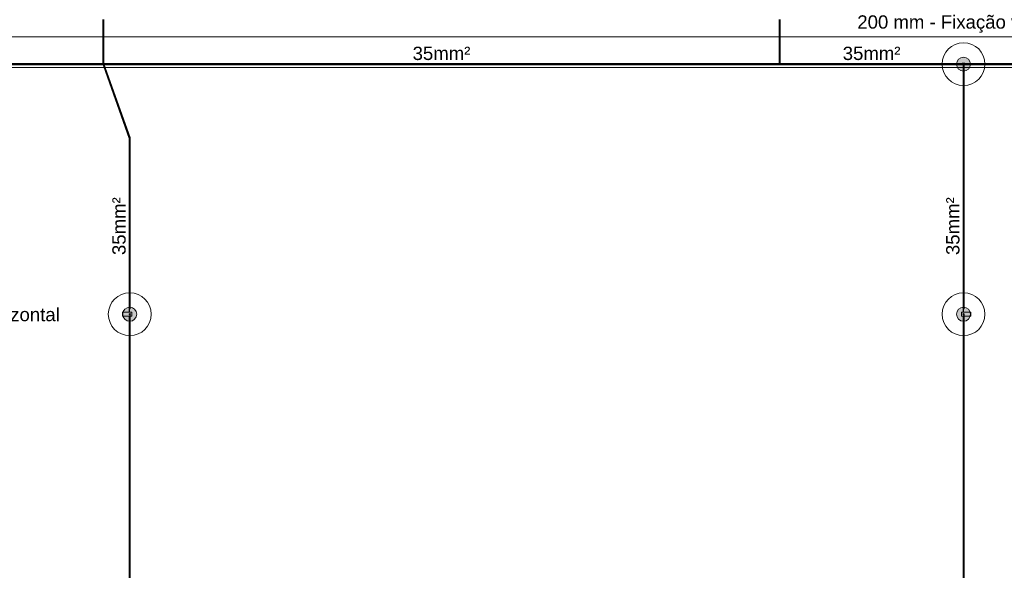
# Model space of a CAD drawing. Header units: millimetres. Extents: x 4477830 to 4478275, y -30323838 to -30323445.
# Tile 47 of 124: x 4477985 to 4478000, y -30323605 to -30323597. Entities that reach past the tile are written whole.
import ezdxf

# ---------------------------------------------------------------- set-up
doc = ezdxf.new("R2010")
doc.units = ezdxf.units.MM
doc.linetypes.add('NULL', pattern=[0])
for name, color, linetype, lineweight in [('Nível 1', 7, 'Continuous', 0), ('P-Simbol', 5, 'Continuous', 20), ('PR-Captor', 9, 'Continuous', 18), ('PR-Condutos', 150, 'Continuous', 25), ('PR-Textos conduto', 7, 'Continuous', 9), ('Textos', 7, 'Continuous', 9)]:
    doc.layers.add(name, color=color, linetype=linetype, lineweight=lineweight)
doc.styles.add('ARIAL', font='arial.ttf')

msp = doc.modelspace()

# ---------------------------------------------------------------- hatches: boundary and pattern name
at = {"layer": 'P-Simbol', "linetype": 'Continuous'}
for points in [[(4477999.7, -30323597.668), (4477999.699, -30323597.659), (4477999.698, -30323597.65), (4477999.696, -30323597.641), (4477999.693, -30323597.632), (4477999.69, -30323597.624), (4477999.686, -30323597.615), (4477999.681, -30323597.608), (4477999.675, -30323597.6), (4477999.669, -30323597.594), (4477999.662, -30323597.588), (4477999.655, -30323597.582), (4477999.647, -30323597.577), (4477999.639, -30323597.573), (4477999.631, -30323597.569), (4477999.622, -30323597.567), (4477999.613, -30323597.565), (4477999.604, -30323597.563), (4477999.595, -30323597.563), (4477999.586, -30323597.563), (4477999.577, -30323597.565), (4477999.568, -30323597.567), (4477999.559, -30323597.569), (4477999.551, -30323597.573), (4477999.542, -30323597.577), (4477999.535, -30323597.582), (4477999.528, -30323597.588), (4477999.521, -30323597.594), (4477999.515, -30323597.6), (4477999.509, -30323597.608), (4477999.504, -30323597.615), (4477999.5, -30323597.624), (4477999.496, -30323597.632), (4477999.494, -30323597.641), (4477999.492, -30323597.65), (4477999.49, -30323597.659), (4477999.49, -30323597.668), (4477999.49, -30323597.677), (4477999.492, -30323597.686), (4477999.494, -30323597.695), (4477999.496, -30323597.704), (4477999.5, -30323597.712), (4477999.504, -30323597.72), (4477999.509, -30323597.728), (4477999.515, -30323597.735), (4477999.521, -30323597.742), (4477999.528, -30323597.748), (4477999.535, -30323597.754), (4477999.542, -30323597.759), (4477999.551, -30323597.763), (4477999.559, -30323597.766), (4477999.568, -30323597.769), (4477999.577, -30323597.771), (4477999.586, -30323597.772), (4477999.595, -30323597.773), (4477999.604, -30323597.772), (4477999.613, -30323597.771), (4477999.622, -30323597.769), (4477999.631, -30323597.766), (4477999.639, -30323597.763), (4477999.647, -30323597.759), (4477999.655, -30323597.754), (4477999.662, -30323597.748), (4477999.669, -30323597.742), (4477999.675, -30323597.735), (4477999.681, -30323597.728), (4477999.686, -30323597.72), (4477999.69, -30323597.712), (4477999.693, -30323597.704), (4477999.696, -30323597.695), (4477999.698, -30323597.686), (4477999.699, -30323597.677)], [(4477987.151, -30323601.428), (4477987.15, -30323601.419), (4477987.149, -30323601.409), (4477987.147, -30323601.401), (4477987.145, -30323601.392), (4477987.141, -30323601.383), (4477987.137, -30323601.375), (4477987.132, -30323601.368), (4477987.126, -30323601.36), (4477987.12, -30323601.354), (4477987.113, -30323601.347), (4477987.106, -30323601.342), (4477987.098, -30323601.337), (4477987.09, -30323601.333), (4477987.082, -30323601.329), (4477987.073, -30323601.326), (4477987.064, -30323601.324), (4477987.055, -30323601.323), (4477987.046, -30323601.323), (4477987.037, -30323601.323), (4477987.028, -30323601.324), (4477987.019, -30323601.326), (4477987.01, -30323601.329), (4477987.002, -30323601.333), (4477986.994, -30323601.337), (4477986.986, -30323601.342), (4477986.979, -30323601.347), (4477986.972, -30323601.354), (4477986.966, -30323601.36), (4477986.96, -30323601.368), (4477986.955, -30323601.375), (4477986.951, -30323601.383), (4477986.948, -30323601.392), (4477986.945, -30323601.401), (4477986.943, -30323601.409), (4477986.942, -30323601.419), (4477986.941, -30323601.428), (4477986.942, -30323601.437), (4477986.943, -30323601.446), (4477986.945, -30323601.455), (4477986.948, -30323601.463), (4477986.951, -30323601.472), (4477986.955, -30323601.48), (4477986.96, -30323601.488), (4477986.966, -30323601.495), (4477986.972, -30323601.502), (4477986.979, -30323601.508), (4477986.986, -30323601.513), (4477986.994, -30323601.518), (4477987.002, -30323601.523), (4477987.01, -30323601.526), (4477987.019, -30323601.529), (4477987.028, -30323601.531), (4477987.037, -30323601.532), (4477987.046, -30323601.532), (4477987.055, -30323601.532), (4477987.064, -30323601.531), (4477987.073, -30323601.529), (4477987.082, -30323601.526), (4477987.09, -30323601.523), (4477987.098, -30323601.518), (4477987.106, -30323601.513), (4477987.113, -30323601.508), (4477987.12, -30323601.502), (4477987.126, -30323601.495), (4477987.132, -30323601.488), (4477987.137, -30323601.48), (4477987.141, -30323601.472), (4477987.145, -30323601.463), (4477987.147, -30323601.455), (4477987.149, -30323601.446), (4477987.15, -30323601.437)], [(4477999.7, -30323601.428), (4477999.699, -30323601.419), (4477999.698, -30323601.409), (4477999.696, -30323601.401), (4477999.693, -30323601.392), (4477999.69, -30323601.383), (4477999.686, -30323601.375), (4477999.681, -30323601.368), (4477999.675, -30323601.36), (4477999.669, -30323601.354), (4477999.662, -30323601.347), (4477999.655, -30323601.342), (4477999.647, -30323601.337), (4477999.639, -30323601.333), (4477999.631, -30323601.329), (4477999.622, -30323601.326), (4477999.613, -30323601.324), (4477999.604, -30323601.323), (4477999.595, -30323601.323), (4477999.586, -30323601.323), (4477999.577, -30323601.324), (4477999.568, -30323601.326), (4477999.559, -30323601.329), (4477999.551, -30323601.333), (4477999.542, -30323601.337), (4477999.535, -30323601.342), (4477999.528, -30323601.347), (4477999.521, -30323601.354), (4477999.515, -30323601.36), (4477999.509, -30323601.368), (4477999.504, -30323601.375), (4477999.5, -30323601.383), (4477999.496, -30323601.392), (4477999.494, -30323601.401), (4477999.492, -30323601.409), (4477999.49, -30323601.419), (4477999.49, -30323601.428), (4477999.49, -30323601.437), (4477999.492, -30323601.446), (4477999.494, -30323601.455), (4477999.496, -30323601.463), (4477999.5, -30323601.472), (4477999.504, -30323601.48), (4477999.509, -30323601.488), (4477999.515, -30323601.495), (4477999.521, -30323601.502), (4477999.528, -30323601.508), (4477999.535, -30323601.513), (4477999.542, -30323601.518), (4477999.551, -30323601.523), (4477999.559, -30323601.526), (4477999.568, -30323601.529), (4477999.577, -30323601.531), (4477999.586, -30323601.532), (4477999.595, -30323601.532), (4477999.604, -30323601.532), (4477999.613, -30323601.531), (4477999.622, -30323601.529), (4477999.631, -30323601.526), (4477999.639, -30323601.523), (4477999.647, -30323601.518), (4477999.655, -30323601.513), (4477999.662, -30323601.508), (4477999.669, -30323601.502), (4477999.675, -30323601.495), (4477999.681, -30323601.488), (4477999.686, -30323601.48), (4477999.69, -30323601.472), (4477999.693, -30323601.463), (4477999.696, -30323601.455), (4477999.698, -30323601.446), (4477999.699, -30323601.437)]]:
    msp.add_hatch(color=5, dxfattribs=at).paths.add_polyline_path(points)
at = {"layer": 'PR-Condutos', "linetype": 'Continuous', "true_color": 0x105689}
for points in [[(4477986.642, -30323597.668), (4477986.643, -30323597.661), (4477986.643, -30323597.003), (4477986.642, -30323596.997)], [(4477986.643, -30323597.668), (4477986.648, -30323597.668), (4477986.648, -30323596.997), (4477986.643, -30323596.997)], [(4477986.648, -30323597.534), (4477986.648, -30323596.997), (4477986.648, -30323597.668)], [(4477986.651, -30323596.997), (4477986.648, -30323596.997), (4477986.648, -30323597.534)], [(4477986.651, -30323597.632), (4477986.651, -30323596.997), (4477986.648, -30323597.661)], [(4477986.651, -30323596.997), (4477986.651, -30323597.668), (4477986.653, -30323596.997)], [(4477986.653, -30323597.666), (4477986.653, -30323596.997), (4477986.651, -30323597.661)], [(4477986.653, -30323596.997), (4477986.653, -30323597.668), (4477986.655, -30323596.997)], [(4477986.655, -30323596.997), (4477986.653, -30323597.661), (4477986.655, -30323597.661)], [(4477986.655, -30323596.997), (4477986.655, -30323597.661), (4477986.655, -30323597.661)], [(4477986.655, -30323596.997), (4477986.655, -30323596.997), (4477986.655, -30323597.668)], [(4477996.821, -30323597.668), (4477996.822, -30323597.003), (4477996.822, -30323597.668), (4477996.824, -30323597.012), (4477996.824, -30323597.668), (4477996.827, -30323597.024), (4477996.827, -30323597.668), (4477996.83, -30323596.997), (4477996.821, -30323596.997)], [(4477996.822, -30323597.003), (4477996.821, -30323597.661), (4477996.822, -30323597.661)], [(4477996.824, -30323597.012), (4477996.822, -30323597.661), (4477996.824, -30323597.668)], [(4477996.824, -30323597.661), (4477996.827, -30323597.668), (4477996.827, -30323597.024)], [(4477996.828, -30323597.499), (4477996.828, -30323597.668), (4477996.83, -30323596.997)], [(4477996.83, -30323597.661), (4477996.83, -30323596.997), (4477996.828, -30323597.661)], [(4477996.83, -30323596.997), (4477996.83, -30323597.668), (4477996.832, -30323596.997)], [(4477996.832, -30323596.997), (4477996.83, -30323597.661), (4477996.832, -30323597.668)], [(4477996.832, -30323596.997), (4477996.832, -30323597.668), (4477996.834, -30323596.997)], [(4477996.834, -30323596.997), (4477996.832, -30323597.661), (4477996.834, -30323597.661)], [(4477996.834, -30323596.997), (4477996.834, -30323597.661), (4477996.834, -30323597.661)], [(4477996.834, -30323596.997), (4477996.834, -30323596.997), (4477996.834, -30323597.668)], [(4477996.828, -30323597.661), (4477996.828, -30323597.499), (4477996.827, -30323597.661)], [(4477977.758, -30323597.672), (4477986.632, -30323597.674), (4477986.643, -30323597.672)], [(4477977.758, -30323597.674), (4477986.63, -30323597.675), (4477986.644, -30323597.674)], [(4477977.774, -30323597.674), (4477986.649, -30323597.674), (4477977.775, -30323597.672)], [(4477977.774, -30323597.675), (4477986.649, -30323597.675), (4477977.775, -30323597.674)], [(4477977.781, -30323597.661), (4477977.775, -30323597.666), (4477977.912, -30323597.667), (4477986.648, -30323597.666), (4477978.001, -30323597.664), (4477986.648, -30323597.664), (4477978.067, -30323597.662), (4477986.649, -30323597.662), (4477978.098, -30323597.661), (4477986.649, -30323597.661)], [(4477977.775, -30323597.668), (4477986.648, -30323597.669), (4477981.107, -30323597.668), (4477977.775, -30323597.667)], [(4477977.775, -30323597.67), (4477986.648, -30323597.672), (4477977.815, -30323597.669), (4477986.648, -30323597.669), (4477977.79, -30323597.668)], [(4477977.775, -30323597.672), (4477986.648, -30323597.672), (4477977.775, -30323597.67)], [(4477986.642, -30323597.669), (4477977.815, -30323597.669), (4477986.637, -30323597.672)], [(4477986.642, -30323597.669), (4477986.648, -30323597.666), (4477977.912, -30323597.667)], [(4477978.001, -30323597.664), (4477986.642, -30323597.666), (4477986.648, -30323597.664)], [(4477978.067, -30323597.662), (4477986.642, -30323597.664), (4477986.649, -30323597.662)], [(4477978.098, -30323597.661), (4477986.642, -30323597.662), (4477986.642, -30323597.661)], [(4477986.644, -30323597.675), (4477987.04, -30323598.782), (4477986.65, -30323597.69)], [(4477987.041, -30323598.78), (4477987.043, -30323598.779), (4477986.646, -30323597.669)], [(4477986.646, -30323597.675), (4477987.04, -30323598.777), (4477986.649, -30323597.677)], [(4477986.651, -30323597.668), (4477986.648, -30323597.668), (4477987.046, -30323598.78)], [(4477987.043, -30323598.78), (4477987.046, -30323598.78), (4477986.648, -30323597.668)], [(4477986.651, -30323597.667), (4477986.651, -30323597.632), (4477986.649, -30323597.661)], [(4477986.649, -30323597.661), (4477996.821, -30323597.662), (4477996.821, -30323597.661)], [(4477996.821, -30323597.662), (4477986.649, -30323597.662), (4477996.821, -30323597.664)], [(4477996.821, -30323597.664), (4477986.649, -30323597.664), (4477996.821, -30323597.666)], [(4477986.655, -30323597.664), (4477986.649, -30323597.666), (4477990.36, -30323597.667), (4477996.828, -30323597.666)], [(4477986.649, -30323597.669), (4477990.355, -30323597.669), (4477989.571, -30323597.668), (4477986.655, -30323597.666)], [(4477996.828, -30323597.675), (4477996.828, -30323597.669), (4477990.36, -30323597.667), (4477989.571, -30323597.668), (4477990.355, -30323597.669), (4477986.649, -30323597.669), (4477986.649, -30323597.675)], [(4477986.649, -30323597.677), (4477987.043, -30323598.781), (4477986.651, -30323597.675)], [(4477987.048, -30323598.779), (4477986.651, -30323597.667), (4477987.046, -30323598.78)], [(4477986.651, -30323597.668), (4477987.048, -30323598.779), (4477986.656, -30323597.675)], [(4477987.051, -30323598.779), (4477986.653, -30323597.666), (4477987.048, -30323598.779)], [(4477986.658, -30323597.675), (4477986.654, -30323597.668), (4477987.051, -30323598.779)], [(4477996.828, -30323597.662), (4477986.655, -30323597.661), (4477986.655, -30323597.662)], [(4477986.655, -30323597.664), (4477996.828, -30323597.664), (4477986.655, -30323597.662)], [(4477989.571, -30323597.668), (4477990.36, -30323597.667), (4477986.655, -30323597.666)], [(4477987.052, -30323598.778), (4477986.655, -30323597.666), (4477987.051, -30323598.779)], [(4477987.052, -30323598.777), (4477986.655, -30323597.666), (4477987.052, -30323598.778)], [(4477986.658, -30323597.675), (4477987.052, -30323598.778), (4477986.658, -30323597.675)], [(4477990.36, -30323597.667), (4477996.821, -30323597.669), (4477996.821, -30323597.666)], [(4477996.828, -30323597.661), (4477999.588, -30323597.662), (4477999.588, -30323597.661)], [(4477999.595, -30323597.664), (4477996.834, -30323597.662), (4477996.828, -30323597.664)], [(4477996.828, -30323597.662), (4477999.588, -30323597.664), (4477999.591, -30323597.662)], [(4477996.834, -30323597.664), (4477996.828, -30323597.666), (4477999.595, -30323597.666)], [(4477999.589, -30323597.664), (4477996.828, -30323597.664), (4477999.586, -30323597.666)], [(4477999.584, -30323597.666), (4477996.828, -30323597.666), (4477999.585, -30323597.668)], [(4477998.211, -30323597.668), (4477999.595, -30323597.668), (4477996.828, -30323597.666)], [(4477998.211, -30323597.668), (4477996.828, -30323597.668), (4477999.595, -30323597.669)], [(4477999.595, -30323597.669), (4477996.834, -30323597.668), (4477996.828, -30323597.669)], [(4477996.828, -30323597.672), (4477999.595, -30323597.672), (4477996.828, -30323597.669)], [(4477999.588, -30323597.672), (4477999.586, -30323597.669), (4477996.828, -30323597.669)], [(4477999.589, -30323597.672), (4477996.828, -30323597.672), (4477999.588, -30323597.674)], [(4477996.828, -30323597.674), (4477999.595, -30323597.674), (4477996.828, -30323597.672)], [(4477999.591, -30323597.674), (4477996.828, -30323597.674), (4477999.588, -30323597.675)], [(4477996.828, -30323597.675), (4477999.595, -30323597.675), (4477996.828, -30323597.674)], [(4477999.595, -30323597.662), (4477996.834, -30323597.661), (4477996.834, -30323597.662)], [(4477996.834, -30323597.668), (4477998.211, -30323597.668), (4477996.834, -30323597.666)], [(4477998.211, -30323597.668), (4477999.586, -30323597.669), (4477999.585, -30323597.668)], [(4477999.588, -30323598.78), (4477999.589, -30323597.675), (4477999.588, -30323597.671)], [(4477999.588, -30323598.78), (4477999.589, -30323598.78), (4477999.589, -30323597.675)], [(4477999.589, -30323598.78), (4477999.592, -30323597.675), (4477999.589, -30323597.663)], [(4477999.589, -30323598.78), (4477999.592, -30323598.78), (4477999.592, -30323597.675)], [(4477999.592, -30323598.78), (4477999.594, -30323598.78), (4477999.594, -30323597.675)], [(4477999.592, -30323598.78), (4477999.594, -30323597.675), (4477999.592, -30323597.675)], [(4477999.595, -30323598.497), (4477999.595, -30323597.675), (4477999.594, -30323598.78)], [(4477999.597, -30323598.78), (4477999.597, -30323597.675), (4477999.594, -30323598.779)], [(4478012.144, -30323597.661), (4477999.595, -30323597.661), (4478012.144, -30323597.662)], [(4477999.595, -30323597.662), (4478012.143, -30323597.664), (4478012.144, -30323597.662)], [(4477999.595, -30323597.664), (4478012.143, -30323597.666), (4478012.144, -30323597.664)], [(4477999.595, -30323597.666), (4478012.137, -30323597.668), (4478012.144, -30323597.666)], [(4478005.869, -30323597.668), (4478012.144, -30323597.668), (4477999.595, -30323597.666)], [(4478012.143, -30323597.669), (4477999.595, -30323597.669), (4478012.137, -30323597.672)], [(4477999.595, -30323597.672), (4478012.137, -30323597.674), (4478012.137, -30323597.672)], [(4478012.144, -30323597.674), (4477999.595, -30323597.674), (4478012.137, -30323597.675)], [(4477999.595, -30323598.497), (4477999.597, -30323597.68), (4477999.595, -30323597.675)], [(4477999.599, -30323597.675), (4477999.597, -30323597.676), (4477999.597, -30323598.78)], [(4477999.599, -30323597.675), (4477999.597, -30323598.779), (4477999.599, -30323598.78)], [(4478012.144, -30323597.675), (4477999.602, -30323597.674), (4477999.598, -30323597.675)], [(4478012.144, -30323597.674), (4477999.602, -30323597.672), (4477999.599, -30323597.674)], [(4477999.599, -30323597.673), (4477999.599, -30323598.78), (4477999.601, -30323597.675)], [(4477999.601, -30323597.675), (4477999.599, -30323598.779), (4477999.601, -30323598.78)], [(4477999.601, -30323597.664), (4478012.144, -30323597.664), (4477999.602, -30323597.662)], [(4477999.601, -30323597.672), (4478012.144, -30323597.672), (4477999.604, -30323597.669)], [(4477999.602, -30323597.675), (4477999.601, -30323597.672), (4477999.601, -30323598.78), (4477999.602, -30323598.78)], [(4478012.144, -30323597.662), (4477999.602, -30323597.661), (4477999.602, -30323597.662)], [(4477999.602, -30323597.664), (4477999.604, -30323597.666), (4478012.144, -30323597.666)], [(4477999.604, -30323597.669), (4478012.144, -30323597.669), (4477999.606, -30323597.666)], [(4477987.04, -30323598.782), (4477986.649, -30323597.685), (4477986.65, -30323597.69)], [(4477987.039, -30323598.78), (4477987.041, -30323598.782), (4477986.649, -30323597.685)], [(4477987.04, -30323598.781), (4477987.04, -30323598.782), (4477986.65, -30323597.69)], [(4477999.594, -30323598.78), (4477999.595, -30323597.678), (4477999.594, -30323597.677)], [(4477987.041, -30323598.78), (4477987.04, -30323601.348), (4477987.041, -30323601.348)], [(4477987.04, -30323598.78), (4477987.04, -30323601.348), (4477987.04, -30323601.348)], [(4477987.04, -30323598.78), (4477987.04, -30323601.348), (4477987.04, -30323601.348)], [(4477987.04, -30323601.348), (4477987.04, -30323601.348), (4477987.04, -30323598.78)], [(4477987.04, -30323598.782), (4477987.04, -30323601.348), (4477987.041, -30323598.785)], [(4477987.043, -30323598.78), (4477987.041, -30323601.348), (4477987.043, -30323601.398), (4477987.043, -30323601.348)], [(4477987.041, -30323598.78), (4477987.041, -30323601.348), (4477987.041, -30323601.348)], [(4477987.041, -30323598.78), (4477987.041, -30323601.348), (4477987.041, -30323601.348)], [(4477987.041, -30323601.348), (4477987.041, -30323601.348), (4477987.041, -30323598.78)], [(4477987.041, -30323601.348), (4477987.043, -30323598.786), (4477987.041, -30323598.784)], [(4477987.043, -30323598.78), (4477987.043, -30323601.348), (4477987.043, -30323601.348)], [(4477987.043, -30323601.348), (4477987.043, -30323601.348), (4477987.043, -30323598.78)], [(4477987.045, -30323598.78), (4477987.043, -30323601.348), (4477987.045, -30323601.398)], [(4477987.043, -30323598.789), (4477987.043, -30323601.348), (4477987.045, -30323598.795)], [(4477987.048, -30323598.788), (4477987.045, -30323598.787), (4477987.046, -30323601.348)], [(4477987.045, -30323598.815), (4477987.045, -30323601.348), (4477987.045, -30323601.348)], [(4477987.045, -30323598.815), (4477987.045, -30323601.348), (4477987.046, -30323601.348)], [(4477987.045, -30323598.815), (4477987.046, -30323601.348), (4477987.046, -30323601.348)], [(4477987.048, -30323598.788), (4477987.046, -30323601.347), (4477987.048, -30323601.348)], [(4477987.051, -30323598.785), (4477987.048, -30323601.398), (4477987.051, -30323601.398)], [(4477987.051, -30323598.785), (4477987.048, -30323598.786), (4477987.048, -30323601.348)], [(4477987.048, -30323598.802), (4477987.048, -30323601.348), (4477987.048, -30323601.348)], [(4477987.048, -30323598.802), (4477987.048, -30323601.348), (4477987.048, -30323601.348)], [(4477987.052, -30323598.78), (4477987.051, -30323601.347), (4477987.052, -30323601.398)], [(4477987.052, -30323598.783), (4477987.051, -30323598.78), (4477987.051, -30323601.348)], [(4477987.051, -30323598.791), (4477987.051, -30323601.348), (4477987.051, -30323601.348)], [(4477987.051, -30323598.791), (4477987.051, -30323601.348), (4477987.051, -30323601.348)], [(4477987.053, -30323598.78), (4477987.052, -30323601.348), (4477987.053, -30323601.348)], [(4477987.052, -30323601.348), (4477987.053, -30323598.782), (4477987.052, -30323598.783)], [(4477999.589, -30323598.78), (4477999.588, -30323601.348), (4477999.59, -30323601.348)], [(4477999.588, -30323598.78), (4477999.588, -30323601.348), (4477999.588, -30323601.348)], [(4477999.588, -30323601.348), (4477999.588, -30323601.348), (4477999.588, -30323598.78)], [(4477999.588, -30323601.348), (4477999.589, -30323598.784), (4477999.588, -30323598.782)], [(4477999.59, -30323601.348), (4477999.59, -30323601.348), (4477999.589, -30323598.78)], [(4477999.59, -30323601.348), (4477999.592, -30323598.786), (4477999.589, -30323598.784)], [(4477999.592, -30323598.78), (4477999.59, -30323601.348), (4477999.592, -30323601.348)], [(4477999.592, -30323601.348), (4477999.592, -30323601.348), (4477999.592, -30323598.78)], [(4477999.594, -30323598.78), (4477999.592, -30323601.348), (4477999.594, -30323601.348)], [(4477999.592, -30323598.789), (4477999.592, -30323601.348), (4477999.594, -30323598.795)], [(4477999.597, -30323598.788), (4477999.594, -30323598.787), (4477999.594, -30323601.348)], [(4477999.597, -30323598.788), (4477999.594, -30323601.347), (4477999.597, -30323601.348)], [(4477999.594, -30323598.815), (4477999.594, -30323601.348), (4477999.594, -30323601.348)], [(4477999.594, -30323598.815), (4477999.594, -30323601.348), (4477999.594, -30323601.348)], [(4477999.599, -30323598.785), (4477999.597, -30323601.398), (4477999.599, -30323601.398)], [(4477999.597, -30323598.786), (4477999.597, -30323601.348), (4477999.599, -30323598.791)], [(4477999.597, -30323598.802), (4477999.597, -30323601.348), (4477999.597, -30323601.348)], [(4477999.601, -30323598.78), (4477999.599, -30323601.347), (4477999.601, -30323601.398), (4477999.601, -30323601.348)], [(4477999.601, -30323598.783), (4477999.599, -30323598.785), (4477999.599, -30323601.348)], [(4477999.599, -30323598.791), (4477999.599, -30323601.348), (4477999.599, -30323601.348)], [(4477999.602, -30323598.78), (4477999.601, -30323601.348), (4477999.602, -30323601.348)], [(4477999.601, -30323601.348), (4477999.602, -30323598.782), (4477999.601, -30323598.783)], [(4477987.041, -30323601.398), (4477987.041, -30323601.348), (4477987.04, -30323601.348), (4477987.04, -30323601.398)], [(4477987.043, -30323601.398), (4477987.043, -30323601.348), (4477987.041, -30323601.348), (4477987.041, -30323601.398)], [(4477987.045, -30323601.398), (4477987.045, -30323601.348), (4477987.043, -30323601.348), (4477987.043, -30323601.398)], [(4477987.048, -30323601.398), (4477987.048, -30323601.348), (4477987.045, -30323601.348), (4477987.045, -30323601.398)], [(4477987.051, -30323601.398), (4477987.051, -30323601.348), (4477987.048, -30323601.348), (4477987.048, -30323601.398)], [(4477987.052, -30323601.398), (4477987.052, -30323601.348), (4477987.051, -30323601.348)], [(4477987.051, -30323601.398), (4477987.052, -30323601.398), (4477987.051, -30323601.348)], [(4477999.589, -30323601.398), (4477999.589, -30323601.348), (4477999.588, -30323601.348), (4477999.588, -30323601.398)], [(4477999.592, -30323601.398), (4477999.592, -30323601.348), (4477999.589, -30323601.348), (4477999.589, -30323601.398)], [(4477999.594, -30323601.398), (4477999.594, -30323601.348), (4477999.592, -30323601.348), (4477999.592, -30323601.398)], [(4477999.597, -30323601.398), (4477999.597, -30323601.348), (4477999.594, -30323601.348), (4477999.594, -30323601.398)], [(4477999.599, -30323601.398), (4477999.599, -30323601.348), (4477999.597, -30323601.348), (4477999.597, -30323601.398)], [(4477999.601, -30323601.398), (4477999.601, -30323601.348), (4477999.599, -30323601.348), (4477999.599, -30323601.398)], [(4477999.599, -30323601.398), (4477999.601, -30323601.398), (4477999.599, -30323601.348)], [(4477987.041, -30323601.458), (4477987.04, -30323611.344), (4477987.041, -30323611.344)], [(4477987.04, -30323611.374), (4477987.041, -30323601.458), (4477987.04, -30323601.458)], [(4477987.041, -30323601.458), (4477987.04, -30323601.458), (4477987.041, -30323601.537)], [(4477987.043, -30323601.458), (4477987.041, -30323611.344), (4477987.043, -30323611.344)], [(4477987.041, -30323611.373), (4477987.043, -30323601.458), (4477987.041, -30323601.458)], [(4477987.045, -30323601.458), (4477987.043, -30323611.344), (4477987.045, -30323611.344)], [(4477987.043, -30323601.458), (4477987.043, -30323611.373), (4477987.045, -30323601.458)], [(4477987.048, -30323601.458), (4477987.045, -30323611.344), (4477987.048, -30323611.344)], [(4477987.045, -30323601.458), (4477987.045, -30323611.373), (4477987.048, -30323601.458)], [(4477987.051, -30323601.458), (4477987.048, -30323611.344), (4477987.051, -30323611.344)], [(4477987.048, -30323611.373), (4477987.051, -30323601.458), (4477987.048, -30323601.458)], [(4477987.052, -30323601.458), (4477987.048, -30323601.458), (4477987.048, -30323601.537), (4477987.052, -30323601.537)], [(4477987.052, -30323601.458), (4477987.051, -30323611.344), (4477987.052, -30323611.344)], [(4477987.051, -30323611.373), (4477987.052, -30323601.458), (4477987.051, -30323601.458)], [(4477987.053, -30323601.431), (4477987.052, -30323611.344), (4477987.053, -30323611.344)], [(4477987.052, -30323611.373), (4477987.053, -30323601.458), (4477987.052, -30323601.458)], [(4477999.589, -30323601.458), (4477999.588, -30323611.344), (4477999.589, -30323611.344)], [(4477999.588, -30323611.374), (4477999.589, -30323601.458), (4477999.588, -30323601.458)], [(4477999.589, -30323611.373), (4477999.592, -30323601.458), (4477999.589, -30323601.458)], [(4477999.592, -30323601.458), (4477999.589, -30323611.344), (4477999.592, -30323611.344)], [(4477999.594, -30323601.458), (4477999.592, -30323611.344), (4477999.594, -30323611.344)], [(4477999.592, -30323601.458), (4477999.592, -30323611.373), (4477999.594, -30323601.458)], [(4477999.597, -30323601.458), (4477999.594, -30323611.344), (4477999.597, -30323611.344)], [(4477999.594, -30323601.458), (4477999.594, -30323611.373), (4477999.597, -30323601.458)], [(4477999.599, -30323601.458), (4477999.597, -30323611.344), (4477999.599, -30323611.344)], [(4477999.597, -30323611.373), (4477999.599, -30323601.458), (4477999.597, -30323601.458)], [(4477999.601, -30323601.537), (4477999.601, -30323601.458), (4477999.597, -30323601.458), (4477999.597, -30323601.537)], [(4477999.601, -30323601.458), (4477999.599, -30323611.344), (4477999.601, -30323611.344)], [(4477999.599, -30323611.373), (4477999.601, -30323601.458), (4477999.599, -30323601.458)], [(4477999.602, -30323601.431), (4477999.601, -30323611.344), (4477999.602, -30323611.344)], [(4477999.601, -30323611.373), (4477999.602, -30323601.458), (4477999.601, -30323601.458)]]:
    msp.add_hatch(color=146, dxfattribs=at).paths.add_polyline_path(points)

# ---------------------------------------------------------------- linework, layer by layer
at = {"layer": 'Nível 1', "color": 8, "lineweight": 5}
for p, q in [((4478024.893, -30323597.257), (4477977.31, -30323597.257)), ((4477977.31, -30323597.717), (4478024.836, -30323597.717))]:
    msp.add_line(p, q, dxfattribs=at)
at = {"layer": 'P-Simbol'}
for centre, radius in [((4477999.595, -30323597.668), 0.322), ((4477999.595, -30323597.668), 0.105), ((4477999.595, -30323597.668), 0.105), ((4477999.595, -30323597.668), 0.105), ((4477987.046, -30323601.428), 0.322), ((4477999.595, -30323601.428), 0.322), ((4477987.046, -30323601.428), 0.105), ((4477987.046, -30323601.428), 0.105), ((4477987.046, -30323601.428), 0.105), ((4477999.595, -30323601.428), 0.105), ((4477999.595, -30323601.428), 0.105), ((4477999.595, -30323601.428), 0.105)]:
    msp.add_circle(centre, radius, dxfattribs=at)
at = {"layer": 'PR-Captor', "color": 5}
for p, q in [((4477999.602, -30323597.654), (4477999.575, -30323597.654)), ((4477999.575, -30323597.654), (4477999.575, -30323597.658)), ((4477999.575, -30323597.658), (4477999.575, -30323597.661)), ((4477999.575, -30323597.661), (4477999.588, -30323597.661)), ((4477999.588, -30323597.664), (4477999.585, -30323597.668)), ((4477999.585, -30323597.668), (4477999.588, -30323597.671)), ((4477999.592, -30323597.661), (4477999.588, -30323597.664)), ((4477999.588, -30323597.671), (4477999.592, -30323597.675)), ((4477999.595, -30323597.658), (4477999.592, -30323597.661)), ((4477999.592, -30323597.661), (4477999.592, -30323597.661)), ((4477999.592, -30323597.675), (4477999.595, -30323597.678)), ((4477999.598, -30323597.661), (4477999.595, -30323597.658)), ((4477999.595, -30323597.678), (4477999.598, -30323597.675)), ((4477999.602, -30323597.665), (4477999.598, -30323597.661)), ((4477999.598, -30323597.661), (4477999.598, -30323597.661)), ((4477999.598, -30323597.675), (4477999.602, -30323597.671)), ((4477999.615, -30323597.654), (4477999.602, -30323597.654)), ((4477999.602, -30323597.661), (4477999.615, -30323597.661)), ((4477999.605, -30323597.668), (4477999.602, -30323597.665)), ((4477999.602, -30323597.671), (4477999.605, -30323597.668)), ((4477999.615, -30323597.658), (4477999.615, -30323597.654)), ((4477999.615, -30323597.661), (4477999.615, -30323597.658)), ((4477986.936, -30323601.398), (4477986.936, -30323601.458)), ((4477987.006, -30323601.398), (4477986.936, -30323601.398)), ((4477986.936, -30323601.458), (4477987.04, -30323601.458)), ((4477987.026, -30323601.398), (4477987.006, -30323601.398)), ((4477987.04, -30323601.398), (4477987.026, -30323601.398)), ((4477987.04, -30323601.424), (4477987.036, -30323601.428)), ((4477987.036, -30323601.428), (4477987.04, -30323601.431)), ((4477987.053, -30323601.398), (4477987.04, -30323601.398)), ((4477987.046, -30323601.418), (4477987.04, -30323601.424)), ((4477987.04, -30323601.431), (4477987.046, -30323601.438)), ((4477987.04, -30323601.458), (4477987.053, -30323601.458)), ((4477987.053, -30323601.424), (4477987.046, -30323601.418)), ((4477987.046, -30323601.438), (4477987.053, -30323601.431)), ((4477987.066, -30323601.398), (4477987.053, -30323601.398)), ((4477987.056, -30323601.428), (4477987.053, -30323601.424)), ((4477987.053, -30323601.431), (4477987.056, -30323601.428)), ((4477987.053, -30323601.458), (4477987.076, -30323601.458)), ((4477987.076, -30323601.398), (4477987.066, -30323601.398)), ((4477987.076, -30323601.408), (4477987.076, -30323601.398)), ((4477987.076, -30323601.448), (4477987.076, -30323601.408)), ((4477987.076, -30323601.458), (4477987.076, -30323601.448)), ((4477999.565, -30323601.398), (4477999.565, -30323601.408)), ((4477999.588, -30323601.398), (4477999.565, -30323601.398)), ((4477999.565, -30323601.408), (4477999.565, -30323601.448)), ((4477999.565, -30323601.448), (4477999.565, -30323601.458)), ((4477999.565, -30323601.458), (4477999.575, -30323601.458)), ((4477999.575, -30323601.458), (4477999.588, -30323601.458)), ((4477999.588, -30323601.424), (4477999.585, -30323601.428)), ((4477999.585, -30323601.428), (4477999.588, -30323601.431)), ((4477999.602, -30323601.398), (4477999.588, -30323601.398)), ((4477999.595, -30323601.418), (4477999.588, -30323601.424)), ((4477999.588, -30323601.431), (4477999.595, -30323601.438)), ((4477999.588, -30323601.458), (4477999.602, -30323601.458)), ((4477999.602, -30323601.424), (4477999.595, -30323601.418)), ((4477999.595, -30323601.438), (4477999.602, -30323601.431)), ((4477999.705, -30323601.398), (4477999.602, -30323601.398)), ((4477999.605, -30323601.428), (4477999.602, -30323601.424)), ((4477999.602, -30323601.431), (4477999.605, -30323601.428)), ((4477999.602, -30323601.458), (4477999.615, -30323601.458)), ((4477999.615, -30323601.458), (4477999.635, -30323601.458)), ((4477999.635, -30323601.458), (4477999.705, -30323601.458)), ((4477999.705, -30323601.458), (4477999.705, -30323601.398))]:
    msp.add_line(p, q, dxfattribs=at)
at = {"layer": 'PR-Condutos', "color": 146, "true_color": 0x105689}
for p, q in [((4477986.642, -30323596.997), (4477986.642, -30323597.668)), ((4477986.655, -30323597.661), (4477986.655, -30323596.997)), ((4477996.821, -30323596.997), (4477996.821, -30323597.668)), ((4477996.834, -30323597.661), (4477996.834, -30323596.997)), ((4477977.775, -30323597.675), (4477986.649, -30323597.675)), ((4477986.649, -30323597.661), (4477978.099, -30323597.661)), ((4477986.643, -30323597.67), (4477986.642, -30323597.67)), ((4477986.644, -30323597.67), (4477986.643, -30323597.67)), ((4477986.646, -30323597.669), (4477986.644, -30323597.67)), ((4477986.644, -30323597.675), (4477986.649, -30323597.688)), ((4477986.645, -30323597.668), (4477986.648, -30323597.668)), ((4477986.648, -30323597.666), (4477986.648, -30323597.664)), ((4477986.648, -30323597.668), (4477986.648, -30323597.666)), ((4477986.648, -30323597.669), (4477986.648, -30323597.668)), ((4477986.648, -30323597.668), (4477986.648, -30323597.668)), ((4477986.648, -30323597.668), (4477986.649, -30323597.668)), ((4477986.648, -30323597.668), (4477986.648, -30323597.668)), ((4477986.648, -30323597.668), (4477986.648, -30323597.668)), ((4477986.648, -30323597.668), (4477986.648, -30323597.668)), ((4477986.648, -30323597.668), (4477986.648, -30323597.668)), ((4477986.648, -30323597.668), (4477986.648, -30323597.668)), ((4477986.649, -30323597.668), (4477986.648, -30323597.668)), ((4477986.648, -30323597.668), (4477986.648, -30323597.668)), ((4477986.648, -30323597.672), (4477986.648, -30323597.669)), ((4477996.821, -30323597.661), (4477986.649, -30323597.661)), ((4477986.649, -30323597.664), (4477986.649, -30323597.666)), ((4477986.649, -30323597.666), (4477986.649, -30323597.668)), ((4477986.651, -30323597.667), (4477986.649, -30323597.668)), ((4477986.649, -30323597.668), (4477986.649, -30323597.668)), ((4477986.649, -30323597.668), (4477986.649, -30323597.669)), ((4477986.649, -30323597.668), (4477986.651, -30323597.668)), ((4477986.649, -30323597.669), (4477986.649, -30323597.672)), ((4477986.649, -30323597.674), (4477986.649, -30323597.675)), ((4477986.649, -30323597.675), (4477986.658, -30323597.675)), ((4477987.052, -30323598.777), (4477986.655, -30323597.666)), ((4477986.658, -30323597.675), (4477990.092, -30323597.675)), ((4477990.092, -30323597.675), (4477990.143, -30323597.675)), ((4477990.143, -30323597.675), (4477990.34, -30323597.675)), ((4477990.34, -30323597.675), (4477996.828, -30323597.675)), ((4477996.824, -30323597.668), (4477996.827, -30323597.668)), ((4477996.827, -30323597.668), (4477996.828, -30323597.668)), ((4477999.588, -30323597.661), (4477996.828, -30323597.661)), ((4477996.828, -30323597.664), (4477996.828, -30323597.666)), ((4477996.828, -30323597.666), (4477996.828, -30323597.668)), ((4477996.828, -30323597.669), (4477996.828, -30323597.666)), ((4477996.828, -30323597.668), (4477996.828, -30323597.669)), ((4477996.828, -30323597.668), (4477996.83, -30323597.668)), ((4477996.828, -30323597.669), (4477996.828, -30323597.672)), ((4477996.828, -30323597.672), (4477996.828, -30323597.669)), ((4477996.828, -30323597.672), (4477996.828, -30323597.674)), ((4477996.828, -30323597.674), (4477996.828, -30323597.672)), ((4477996.828, -30323597.674), (4477996.828, -30323597.675)), ((4477996.828, -30323597.675), (4477996.828, -30323597.674)), ((4477996.828, -30323597.675), (4477999.595, -30323597.675)), ((4477996.83, -30323597.668), (4477996.832, -30323597.668)), ((4477999.589, -30323597.658), (4477999.588, -30323597.658)), ((4477999.588, -30323597.658), (4477999.588, -30323597.661)), ((4477999.588, -30323597.661), (4477999.588, -30323597.661)), ((4477999.588, -30323597.671), (4477999.588, -30323597.675)), ((4477999.588, -30323597.675), (4477999.588, -30323598.78)), ((4477999.592, -30323597.658), (4477999.589, -30323597.658)), ((4477999.594, -30323597.658), (4477999.592, -30323597.658)), ((4477999.597, -30323597.658), (4477999.595, -30323597.658)), ((4478012.144, -30323597.661), (4477999.595, -30323597.661)), ((4477999.599, -30323597.658), (4477999.597, -30323597.658)), ((4477999.598, -30323597.675), (4477999.602, -30323597.675)), ((4477999.601, -30323597.658), (4477999.599, -30323597.658)), ((4477999.602, -30323597.658), (4477999.601, -30323597.658)), ((4477999.602, -30323597.661), (4477999.602, -30323597.658)), ((4477999.602, -30323597.675), (4478012.144, -30323597.675)), ((4477999.602, -30323598.78), (4477999.602, -30323597.675)), ((4477986.649, -30323597.688), (4477986.65, -30323597.691)), ((4477986.649, -30323597.688), (4477986.649, -30323597.688)), ((4477986.65, -30323597.691), (4477987.04, -30323598.782)), ((4477987.04, -30323598.78), (4477987.04, -30323601.348)), ((4477987.04, -30323598.782), (4477987.04, -30323598.782)), ((4477987.04, -30323598.782), (4477987.041, -30323598.784)), ((4477987.04, -30323598.782), (4477987.041, -30323598.782)), ((4477987.04, -30323598.782), (4477987.04, -30323598.782)), ((4477987.04, -30323598.782), (4477987.04, -30323598.782)), ((4477987.041, -30323598.782), (4477987.043, -30323598.781)), ((4477987.041, -30323598.784), (4477987.043, -30323598.786)), ((4477987.043, -30323598.781), (4477987.046, -30323598.78)), ((4477987.043, -30323598.786), (4477987.045, -30323598.787)), ((4477987.045, -30323598.787), (4477987.048, -30323598.786)), ((4477987.046, -30323598.78), (4477987.048, -30323598.78)), ((4477987.048, -30323598.78), (4477987.048, -30323598.779)), ((4477987.048, -30323598.779), (4477987.051, -30323598.779)), ((4477987.048, -30323598.786), (4477987.051, -30323598.785)), ((4477987.051, -30323598.779), (4477987.052, -30323598.778)), ((4477987.051, -30323598.785), (4477987.052, -30323598.783)), ((4477987.052, -30323598.778), (4477987.052, -30323598.777)), ((4477987.053, -30323598.78), (4477987.052, -30323598.778)), ((4477987.052, -30323598.778), (4477987.052, -30323598.778)), ((4477987.052, -30323598.778), (4477987.052, -30323598.778)), ((4477987.053, -30323598.78), (4477987.052, -30323598.78)), ((4477987.052, -30323598.783), (4477987.053, -30323598.78)), ((4477987.053, -30323601.348), (4477987.053, -30323598.78)), ((4477987.053, -30323598.78), (4477987.053, -30323598.78)), ((4477987.053, -30323598.78), (4477987.053, -30323598.78)), ((4477987.053, -30323598.78), (4477987.053, -30323598.78)), ((4477999.588, -30323598.78), (4477999.588, -30323598.782)), ((4477999.588, -30323598.78), (4477999.589, -30323598.78)), ((4477999.588, -30323598.78), (4477999.588, -30323601.348)), ((4477999.588, -30323598.782), (4477999.589, -30323598.784)), ((4477999.589, -30323598.78), (4477999.592, -30323598.78)), ((4477999.589, -30323598.784), (4477999.592, -30323598.786)), ((4477999.592, -30323598.78), (4477999.594, -30323598.78)), ((4477999.592, -30323598.786), (4477999.594, -30323598.787)), ((4477999.594, -30323598.78), (4477999.595, -30323598.78)), ((4477999.594, -30323598.787), (4477999.597, -30323598.786)), ((4477999.595, -30323598.78), (4477999.597, -30323598.78)), ((4477999.597, -30323598.78), (4477999.599, -30323598.78)), ((4477999.597, -30323598.786), (4477999.599, -30323598.785)), ((4477999.599, -30323598.78), (4477999.601, -30323598.78)), ((4477999.599, -30323598.785), (4477999.601, -30323598.783)), ((4477999.601, -30323598.783), (4477999.602, -30323598.78)), ((4477999.601, -30323598.78), (4477999.602, -30323598.78)), ((4477999.602, -30323598.78), (4477999.601, -30323598.78)), ((4477999.602, -30323601.348), (4477999.602, -30323598.78)), ((4477987.04, -30323601.348), (4477987.04, -30323601.398)), ((4477987.041, -30323601.348), (4477987.04, -30323601.348)), ((4477987.043, -30323601.348), (4477987.041, -30323601.348)), ((4477987.045, -30323601.348), (4477987.043, -30323601.348)), ((4477987.048, -30323601.348), (4477987.045, -30323601.348)), ((4477987.051, -30323601.348), (4477987.048, -30323601.348)), ((4477987.052, -30323601.348), (4477987.051, -30323601.348)), ((4477987.053, -30323601.348), (4477987.052, -30323601.348)), ((4477999.588, -30323601.348), (4477999.588, -30323601.398)), ((4477999.589, -30323601.348), (4477999.588, -30323601.348)), ((4477999.592, -30323601.348), (4477999.589, -30323601.348)), ((4477999.594, -30323601.348), (4477999.592, -30323601.348)), ((4477999.597, -30323601.348), (4477999.594, -30323601.348)), ((4477999.599, -30323601.348), (4477999.597, -30323601.348)), ((4477999.601, -30323601.348), (4477999.599, -30323601.348)), ((4477999.602, -30323601.348), (4477999.601, -30323601.348)), ((4477987.04, -30323601.458), (4477987.04, -30323611.374)), ((4477987.053, -30323611.374), (4477987.053, -30323601.431)), ((4477999.588, -30323601.458), (4477999.588, -30323611.374)), ((4477999.602, -30323611.374), (4477999.602, -30323601.431))]:
    msp.add_line(p, q, dxfattribs=at)

# ---------------------------------------------------------------- texts
at = {"layer": 'PR-Textos conduto', "linetype": 'NULL', "char_height": 0.2, "width": 1.73841, "attachment_point": 8, "line_spacing_factor": 0.6, "style": 'ARIAL'}
for insert in [(4477991.738, -30323597.609), (4477998.211, -30323597.609)]:
    msp.add_mtext('35mm²', dxfattribs=dict(at, insert=insert))
at = {"layer": 'PR-Textos conduto', "linetype": 'NULL', "char_height": 0.2, "width": 1.73841, "attachment_point": 8, "rotation": 90.0002, "line_spacing_factor": 0.6, "style": 'ARIAL'}
for insert in [(4477986.987, -30323600.104), (4477999.536, -30323600.104)]:
    msp.add_mtext('35mm²', dxfattribs=dict(at, insert=insert))
at = {"layer": 'Textos', "linetype": 'NULL', "char_height": 0.2, "line_spacing_factor": 0.6, "style": 'ARIAL'}
for s, insert, width, attachment_point in [('200 mm - Fixação vertical', (4477999.595, -30323597.196), 6.39634, 8), ('200 mm - Fixação horizontal', (4477985.993, -30323601.594), 7.04878, 9)]:
    msp.add_mtext(s, dxfattribs=dict(at, insert=insert, width=width, attachment_point=attachment_point))

doc.saveas('drawing.dxf')
